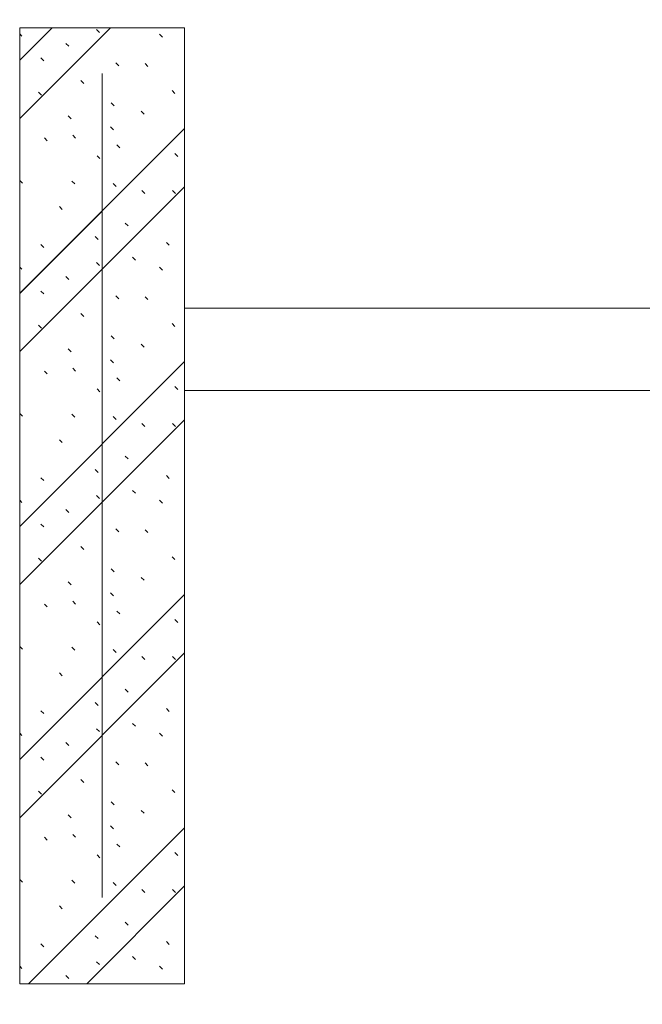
# Model space of a CAD drawing. Header units: millimetres. Extents: x -3267 to 40126, y 29201 to 102288.
# Tile 246 of 256: x 9826 to 10581, y 66274 to 67469. Entities that reach past the tile are written whole.
import ezdxf

# ---------------------------------------------------------------- set-up
doc = ezdxf.new("R2010")
doc.units = ezdxf.units.MM
doc.linetypes.add('4_ Штрихпунктир_ 10 х 2 мм', pattern=[1400, 1000, -200, 0, -200])
for name, color, linetype, lineweight in [('A-WALL-____-MCUT', 7, 'Continuous', 9), ('A-WALL-____-PATT', 7, 'Continuous', 9), ('I-WALL-____-OTLN', 7, 'Continuous', 9), ('S-GRID-____-OTLN', 7, 'Continuous', 9)]:
    doc.layers.add(name, color=color, linetype=linetype, lineweight=lineweight)

# ---------------------------------------------------------------- blocks, each defined once
blk = doc.blocks.new('Наметкина 10_РД_АР_К1_отсоединено_rvt-1-ВКК_02_К1_З_ЭОМ_кабель_')
at = {"layer": 'A-WALL-____-PATT', "lineweight": 5, "true_color": 0xaaaaaa}
h = blk.add_hatch(dxfattribs=at)
h.set_pattern_fill('FP_1', color=253, style=0, pattern_type=2)
h.set_pattern_definition([(135, (150.28, 188.64), (-282.8427, 3e-14), [5, -395]), (135, (174.9, 237.36), (-282.8427, 3e-14), [5, -395]), (135, (211.96, 236.53), (-282.8427, 3e-14), [5, -395]), (135, (114.96, 223.96), (-282.8427, 3e-14), [5, -395]), (135, (77.54, 223.96), (-282.8427, 3e-14), [5, -395]), (135, (57.44, 184.52), (-282.8427, 3e-14), [5, -395]), (135, (66.21, 142.9), (-282.8427, 3e-14), [5, -395]), (135, (107.33, 161), (-282.8427, 3e-14), [5, -395]), (135, (99.08, 130.94), (-282.8427, 3e-14), [5, -395]), (135, (22.6, 136.46), (-282.8427, 3e-14), [5, -395]), (135, (21.16, 168.08), (-282.8427, 3e-14), [5, -395]), (135, (46.13, 96.12), (-282.8427, 3e-14), [5, -395]), (135, (3.54, 74.6), (-282.8427, 3e-14), [5, -395]), (135, (40.3, 47.56), (-282.8427, 3e-14), [5, -395]), (135, (39.77, 18.47), (-282.8427, 3e-14), [5, -395]), (135, (76.94, 37.28), (-282.8427, 3e-14), [5, -395]), (135, (114.18, 62.4), (-282.8427, 3e-14), [5, -395]), (135, (139.87, 90.2), (-282.8427, 3e-14), [5, -395]), (135, (141.44, 15.82), (-282.8427, 3e-14), [5, -395]), (135, (188.69, 26.73), (-282.8427, 3e-14), [5, -395]), (135, (176.14, 51.36), (-282.8427, 3e-14), [5, -395]), (135, (177.03, 0), (-282.8427, 3e-14), [5, -395]), (135, (276.61, 8.22), (-282.8427, 3e-14), [5, -395]), (135, (271.19, 31.72), (-282.8427, 3e-14), [5, -395]), (135, (268.29, 119.65), (-282.8427, 3e-14), [5, -395]), (135, (237.92, 101.95), (-282.8427, 3e-14), [5, -395]), (135, (237.92, 158.27), (-282.8427, 3e-14), [5, -395]), (135, (260.4, 204.35), (-282.8427, 3e-14), [5, -395]), (135, (275.54, 235.4), (-282.8427, 3e-14), [5, -395]), (135, (117.62, 268.96), (-282.8427, 3e-14), [5, -395]), (135, (203.62, 273.83), (-282.8427, 3e-14), [5, -395]), (135, (47.24, 279.3), (-282.8427, 3e-14), [5, -395]), (135, (23.2, 266.16), (-282.8427, 3e-14), [5, -395]), (135, (42.78, 232.52), (-282.8427, 3e-14), [5, -395]), (135, (177.76, 90.57), (-282.8427, 3e-14), [5, -395]), (135, (181.12, 121.8), (-282.8427, 3e-14), [5, -395]), (135, (206.73, 172.06), (-282.8427, 3e-14), [5, -395]), (135, (143.14, 136.62), (-282.8427, 3e-14), [5, -395]), (135, (211.51, 131.86), (-282.8427, 3e-14), [5, -395]), (135, (81.47, 95.1), (-282.8427, 3e-14), [5, -395]), (135, (235.13, 60.46), (-282.8427, 3e-14), [5, -395]), (135, (242.24, 4.89), (-282.8427, 3e-14), [5, -395]), (45, (0, 106.07), (-282.8427, 0), []), (45, (106.07, 0), (-282.8427, 0), []), (45, (176.78, 0), (-282.8427, 0), []), (45, (0, 176.78), (-282.8427, 0), [])])
h.paths.add_polyline_path([(8300, 66580), (8300, 67740), (8100, 67740), (8100, 66580)])
at = {"layer": 'A-WALL-____-MCUT', "color": 253, "lineweight": 5, "true_color": 0xaaaaaa}
for p, q in [((8300, 67740), (8100, 67740)), ((8100, 67740), (8100, 66580)), ((8300, 66580), (8300, 67740)), ((8100, 66580), (8300, 66580))]:
    blk.add_line(p, q, dxfattribs=at)
at = {"layer": 'I-WALL-____-OTLN', "color": 253, "lineweight": 5, "true_color": 0xaaaaaa}
for p, q in [((8300, 67400), (13400, 67400)), ((13200, 67300), (8300, 67300))]:
    blk.add_line(p, q, dxfattribs=at)

msp = doc.modelspace()

# ---------------------------------------------------------------- linework, layer by layer
at = {"layer": 'S-GRID-____-OTLN', "color": 253, "linetype": '4_ Штрихпунктир_ 10 х 2 мм', "true_color": 0xaaaaaa}
msp.add_line((9925.6, 30000.7), (9925.6, 101488.3), dxfattribs=at)

# ---------------------------------------------------------------- block references
at = {"lineweight": 5}
msp.add_blockref('Наметкина 10_РД_АР_К1_отсоединено_rvt-1-ВКК_02_К1_З_ЭОМ_кабель_', (1725.6, -281.3), dxfattribs=at)

doc.saveas('drawing.dxf')
